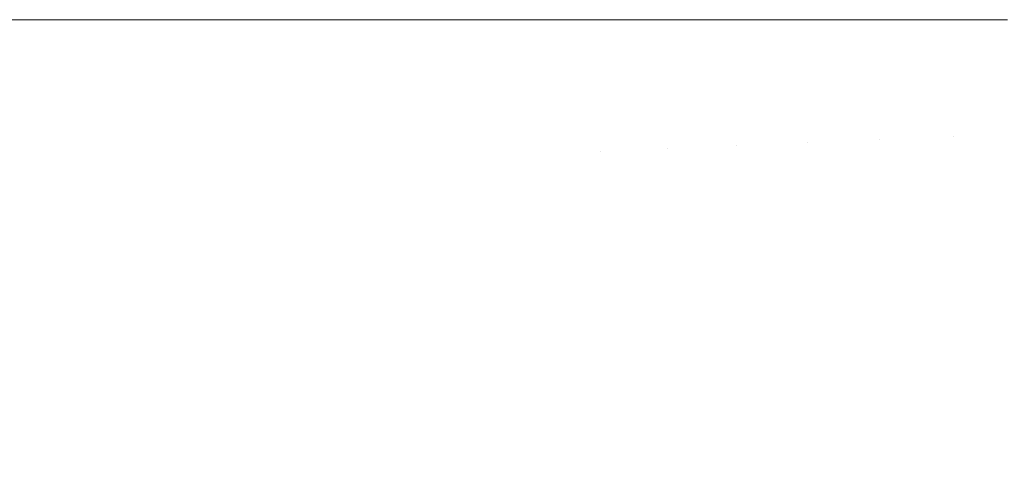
# Model space of a CAD drawing. Header units: centimetres. Extents: x -25.8 to 27.5, y 33.3 to 35.1.
# Tile 136 of 256: x -7.881 to -7.8308, y 33.817 to 33.8401. Entities that reach past the tile are written whole.
import ezdxf

# ---------------------------------------------------------------- set-up
doc = ezdxf.new("R2010")
doc.units = ezdxf.units.CM
doc.header["$LTSCALE"] = 2.54
doc.layers.add('Lucido design-1', color=7, linetype='Continuous')

# ---------------------------------------------------------------- blocks, each defined once
blk = doc.blocks.new('Gruppo-6-1')
at = {"color": 7, "linetype": 'Continuous', "lineweight": 9}
for points in [[(-25.69296, 35.040112, 330.586121), (-25.69296, 33.440112, 330.586121), (27.40704, 33.440112, 330.586121), (27.40704, 35.040112, 330.586121)], [(-25.69296, 35.040112, 306.619358), (-25.69296, 33.440112, 306.619358), (27.40704, 33.440112, 306.619358), (27.40704, 35.040112, 306.619358)]]:
    blk.add_3dface(points, dxfattribs=at)
for points, invisible_edges in [([(-7.882672, 33.840112, 330.130288), (-7.880909, 33.840112, 330.133712), (-7.88074, 33.832135, 330.133712), (-7.882624, 33.832055, 330.130049)], 14), ([(-7.882672, 33.840112, 306.163525), (-7.880909, 33.840112, 306.166949), (-7.88074, 33.832135, 306.166949), (-7.882624, 33.832055, 306.163286)], 14), ([(-7.88074, 33.832135, 330.133712), (-7.880909, 33.840112, 330.133712), (-7.880742, 33.840112, 330.134007)], 9), ([(-7.88074, 33.832135, 306.166949), (-7.880909, 33.840112, 306.166949), (-7.880742, 33.840112, 306.167244)], 9), ([(-7.880742, 33.840112, 330.134007), (-7.878873, 33.840112, 330.137298), (-7.878705, 33.832222, 330.137298), (-7.88074, 33.832135, 330.133712)], 14), ([(-7.880742, 33.840112, 306.167244), (-7.878873, 33.840112, 306.170535), (-7.878705, 33.832222, 306.170535), (-7.88074, 33.832135, 306.166949)], 14), ([(-7.878705, 33.832222, 330.137298), (-7.878873, 33.840112, 330.137298), (-7.878657, 33.840112, 330.137644)], 9), ([(-7.878705, 33.832222, 306.170535), (-7.878873, 33.840112, 306.170535), (-7.878657, 33.840112, 306.170881)], 9), ([(-7.878657, 33.840112, 330.137644), (-7.876688, 33.840112, 330.140799), (-7.876522, 33.832314, 330.140799), (-7.878705, 33.832222, 330.137298)], 14), ([(-7.878657, 33.840112, 306.170881), (-7.876688, 33.840112, 306.174036), (-7.876522, 33.832314, 306.174036), (-7.878705, 33.832222, 306.170535)], 14), ([(-7.876522, 33.832314, 330.140799), (-7.876688, 33.840112, 330.140799), (-7.876418, 33.840112, 330.141194)], 9), ([(-7.876522, 33.832314, 306.174036), (-7.876688, 33.840112, 306.174036), (-7.876418, 33.840112, 306.174431)], 9), ([(-7.876418, 33.840112, 330.141194), (-7.874359, 33.840112, 330.14421), (-7.874195, 33.832413, 330.14421), (-7.876522, 33.832314, 330.140799)], 14), ([(-7.876418, 33.840112, 306.174431), (-7.874359, 33.840112, 306.177447), (-7.874195, 33.832413, 306.177447), (-7.876522, 33.832314, 306.174036)], 14), ([(-7.874195, 33.832413, 330.14421), (-7.874359, 33.840112, 330.14421), (-7.87403, 33.840112, 330.144651)], 9), ([(-7.874195, 33.832413, 306.177447), (-7.874359, 33.840112, 306.177447), (-7.87403, 33.840112, 306.177888)], 9), ([(-7.87403, 33.840112, 330.144651), (-7.871888, 33.840112, 330.147525), (-7.871727, 33.832518, 330.147525), (-7.874195, 33.832413, 330.14421)], 14), ([(-7.87403, 33.840112, 306.177888), (-7.871888, 33.840112, 306.180762), (-7.871727, 33.832518, 306.180762), (-7.874195, 33.832413, 306.177447)], 14), ([(-7.871727, 33.832518, 330.147525), (-7.871888, 33.840112, 330.147525), (-7.871497, 33.840112, 330.148007)], 9), ([(-7.871727, 33.832518, 306.180762), (-7.871888, 33.840112, 306.180762), (-7.871497, 33.840112, 306.181244)], 9), ([(-7.871497, 33.840112, 330.148007), (-7.86928, 33.840112, 330.150737), (-7.869122, 33.832629, 330.150737), (-7.871727, 33.832518, 330.147525)], 14), ([(-7.871497, 33.840112, 306.181244), (-7.86928, 33.840112, 306.183974), (-7.869122, 33.832629, 306.183974), (-7.871727, 33.832518, 306.180762)], 14), ([(-7.869122, 33.832629, 330.150737), (-7.86928, 33.840112, 330.150737), (-7.868821, 33.840112, 330.151257)], 9), ([(-7.869122, 33.832629, 306.183974), (-7.86928, 33.840112, 306.183974), (-7.868821, 33.840112, 306.184494)], 9), ([(-7.868821, 33.840112, 330.151257), (-7.86654, 33.840112, 330.153842), (-7.866383, 33.832745, 330.153842), (-7.869122, 33.832629, 330.150737)], 14), ([(-7.868821, 33.840112, 306.184494), (-7.86654, 33.840112, 306.187079), (-7.866383, 33.832745, 306.187079), (-7.869122, 33.832629, 306.183974)], 14), ([(-7.866383, 33.832745, 330.153842), (-7.86654, 33.840112, 330.153842), (-7.866009, 33.840112, 330.154395)], 9), ([(-7.866383, 33.832745, 306.187079), (-7.86654, 33.840112, 306.187079), (-7.866009, 33.840112, 306.187632)], 9), ([(-7.866009, 33.840112, 330.154395), (-7.863671, 33.840112, 330.156832), (-7.863517, 33.832867, 330.156832), (-7.866383, 33.832745, 330.153842)], 14), ([(-7.866009, 33.840112, 306.187632), (-7.863671, 33.840112, 306.190069), (-7.863517, 33.832867, 306.190069), (-7.866383, 33.832745, 306.187079)], 14), ([(-7.863517, 33.832867, 330.156832), (-7.863671, 33.840112, 330.156832), (-7.863065, 33.840112, 330.157416)], 9), ([(-7.863517, 33.832867, 306.190069), (-7.863671, 33.840112, 306.190069), (-7.863065, 33.840112, 306.190653)], 9), ([(-7.863065, 33.840112, 330.157416), (-7.861133, 33.840112, 330.159282), (-7.860981, 33.832975, 330.159282), (-7.863517, 33.832867, 330.156832)], 14), ([(-7.863065, 33.840112, 306.190653), (-7.861133, 33.840112, 306.192519), (-7.860981, 33.832975, 306.192519), (-7.863517, 33.832867, 306.190069)], 14), ([(-7.860981, 33.832975, 330.159282), (-7.861133, 33.840112, 330.159282), (-7.859987, 33.840112, 330.160306)], 9), ([(-7.860981, 33.832975, 306.192519), (-7.861133, 33.840112, 306.192519), (-7.859987, 33.840112, 306.193543)], 9), ([(-7.859987, 33.840112, 330.160306), (-7.858038, 33.840112, 330.162048), (-7.857889, 33.833106, 330.162048), (-7.860981, 33.832975, 330.159282)], 14), ([(-7.859987, 33.840112, 306.193543), (-7.858038, 33.840112, 306.195285), (-7.857889, 33.833106, 306.195285), (-7.860981, 33.832975, 306.192519)], 14), ([(-7.857889, 33.833106, 330.162048), (-7.858038, 33.840112, 330.162048), (-7.856791, 33.840112, 330.163073)], 9), ([(-7.857889, 33.833106, 306.195285), (-7.858038, 33.840112, 306.195285), (-7.856791, 33.840112, 306.19631)], 9), ([(-7.856791, 33.840112, 330.163073), (-7.854827, 33.840112, 330.164686), (-7.854682, 33.833242, 330.164686), (-7.857889, 33.833106, 330.162048)], 14), ([(-7.856791, 33.840112, 306.19631), (-7.854827, 33.840112, 306.197923), (-7.854682, 33.833242, 306.197923), (-7.857889, 33.833106, 306.195285)], 14), ([(-7.854682, 33.833242, 330.164686), (-7.854827, 33.840112, 330.164686), (-7.853507, 33.840112, 330.165683)], 9), ([(-7.854682, 33.833242, 306.197923), (-7.854827, 33.840112, 306.197923), (-7.853507, 33.840112, 306.19892)], 9), ([(-7.851365, 33.833383, 330.16719), (-7.854682, 33.833242, 330.164686), (-7.853507, 33.840112, 330.165683), (-7.852761, 33.840112, 330.166245)], 11), ([(-7.851365, 33.833383, 306.200427), (-7.854682, 33.833242, 306.197923), (-7.853507, 33.840112, 306.19892), (-7.852761, 33.840112, 306.199482)], 11), ([(-7.852761, 33.840112, 330.166245), (-7.851508, 33.840112, 330.16719), (-7.851365, 33.833383, 330.16719)], 10), ([(-7.852761, 33.840112, 306.199482), (-7.851508, 33.840112, 306.200427), (-7.851365, 33.833383, 306.200427)], 10), ([(-7.847943, 33.833528, 330.169557), (-7.851365, 33.833383, 330.16719), (-7.851508, 33.840112, 330.16719), (-7.849312, 33.840112, 330.168707)], 11), ([(-7.847943, 33.833528, 306.202794), (-7.851365, 33.833383, 306.200427), (-7.851508, 33.840112, 306.200427), (-7.849312, 33.840112, 306.201944)], 11), ([(-7.849312, 33.840112, 330.168707), (-7.848083, 33.840112, 330.169557), (-7.847943, 33.833528, 330.169557)], 10), ([(-7.849312, 33.840112, 306.201944), (-7.848083, 33.840112, 306.202794), (-7.847943, 33.833528, 306.202794)], 10), ([(-7.844424, 33.833678, 330.17178), (-7.847943, 33.833528, 330.169557), (-7.848083, 33.840112, 330.169557), (-7.845758, 33.840112, 330.171024)], 11), ([(-7.844424, 33.833678, 306.205017), (-7.847943, 33.833528, 306.202794), (-7.848083, 33.840112, 306.202794), (-7.845758, 33.840112, 306.204261)], 11), ([(-7.845758, 33.840112, 330.171024), (-7.84456, 33.840112, 330.17178), (-7.844424, 33.833678, 330.17178)], 10), ([(-7.845758, 33.840112, 306.204261), (-7.84456, 33.840112, 306.205017), (-7.844424, 33.833678, 306.205017)], 10), ([(-7.840811, 33.833831, 330.173857), (-7.844424, 33.833678, 330.17178), (-7.84456, 33.840112, 330.17178), (-7.842104, 33.840112, 330.173191)], 11), ([(-7.840811, 33.833831, 306.207094), (-7.844424, 33.833678, 306.205017), (-7.84456, 33.840112, 306.205017), (-7.842104, 33.840112, 306.206428)], 11), ([(-7.842104, 33.840112, 330.173191), (-7.840945, 33.840112, 330.173857), (-7.840811, 33.833831, 330.173857)], 10), ([(-7.842104, 33.840112, 306.206428), (-7.840945, 33.840112, 306.207094), (-7.840811, 33.833831, 306.207094)], 10), ([(-7.837112, 33.833988, 330.175782), (-7.840811, 33.833831, 330.173857), (-7.840945, 33.840112, 330.173857), (-7.838356, 33.840112, 330.175203)], 11), ([(-7.837112, 33.833988, 306.209019), (-7.840811, 33.833831, 306.207094), (-7.840945, 33.840112, 306.207094), (-7.838356, 33.840112, 306.20844)], 11), ([(-7.838356, 33.840112, 330.175203), (-7.837242, 33.840112, 330.175782), (-7.837112, 33.833988, 330.175782)], 10), ([(-7.838356, 33.840112, 306.20844), (-7.837242, 33.840112, 306.209019), (-7.837112, 33.833988, 306.209019)], 10), ([(-7.833332, 33.834149, 330.177554), (-7.837112, 33.833988, 330.175782), (-7.837242, 33.840112, 330.175782), (-7.834521, 33.840112, 330.177056)], 11), ([(-7.833332, 33.834149, 306.210791), (-7.837112, 33.833988, 306.209019), (-7.837242, 33.840112, 306.209019), (-7.834521, 33.840112, 306.210293)], 11), ([(-7.834521, 33.840112, 330.177056), (-7.833459, 33.840112, 330.177554), (-7.833332, 33.834149, 330.177554)], 10), ([(-7.834521, 33.840112, 306.210293), (-7.833459, 33.840112, 306.210791), (-7.833332, 33.834149, 306.210791)], 10), ([(-7.829479, 33.834313, 330.179167), (-7.833332, 33.834149, 330.177554), (-7.833459, 33.840112, 330.177554), (-7.830606, 33.840112, 330.178747)], 11), ([(-7.829479, 33.834313, 306.212403), (-7.833332, 33.834149, 306.210791), (-7.833459, 33.840112, 306.210791), (-7.830606, 33.840112, 306.211984)], 11), ([(-7.840411, 33.827562, 330.173857), (-7.840811, 33.833831, 330.173857), (-7.837112, 33.833988, 330.175782), (-7.836722, 33.827876, 330.175782)], 15), ([(-7.840411, 33.827562, 306.207094), (-7.840811, 33.833831, 306.207094), (-7.837112, 33.833988, 306.209019), (-7.836722, 33.827876, 306.209019)], 15), ([(-7.836722, 33.827876, 330.175782), (-7.837112, 33.833988, 330.175782), (-7.833332, 33.834149, 330.177554), (-7.832953, 33.828197, 330.177554)], 15), ([(-7.836722, 33.827876, 306.209019), (-7.837112, 33.833988, 306.209019), (-7.833332, 33.834149, 306.210791), (-7.832953, 33.828197, 306.210791)], 15), ([(-7.832953, 33.828197, 330.177554), (-7.833332, 33.834149, 330.177554), (-7.829479, 33.834313, 330.179167), (-7.829109, 33.828524, 330.179167)], 15), ([(-7.832953, 33.828197, 306.210791), (-7.833332, 33.834149, 306.210791), (-7.829479, 33.834313, 306.212403), (-7.829109, 33.828524, 306.212403)], 15), ([(-7.850936, 33.826666, 330.16719), (-7.851365, 33.833383, 330.16719), (-7.847943, 33.833528, 330.169557), (-7.847524, 33.826957, 330.169557)], 15), ([(-7.850936, 33.826666, 306.200427), (-7.851365, 33.833383, 306.200427), (-7.847943, 33.833528, 306.202794), (-7.847524, 33.826957, 306.202794)], 15), ([(-7.847524, 33.826957, 330.169557), (-7.847943, 33.833528, 330.169557), (-7.844424, 33.833678, 330.17178), (-7.844014, 33.827255, 330.17178)], 15), ([(-7.847524, 33.826957, 306.202794), (-7.847943, 33.833528, 306.202794), (-7.844424, 33.833678, 306.205017), (-7.844014, 33.827255, 306.205017)], 15), ([(-7.844014, 33.827255, 330.17178), (-7.844424, 33.833678, 330.17178), (-7.840811, 33.833831, 330.173857), (-7.840411, 33.827562, 330.173857)], 15), ([(-7.844014, 33.827255, 306.205017), (-7.844424, 33.833678, 306.205017), (-7.840811, 33.833831, 306.207094), (-7.840411, 33.827562, 306.207094)], 15), ([(-7.863056, 33.825635, 330.156832), (-7.863517, 33.832867, 330.156832), (-7.860981, 33.832975, 330.159282), (-7.860527, 33.82585, 330.159282)], 15), ([(-7.863056, 33.825635, 306.190069), (-7.863517, 33.832867, 306.190069), (-7.860981, 33.832975, 306.192519), (-7.860527, 33.82585, 306.192519)], 15), ([(-7.860527, 33.82585, 330.159282), (-7.860981, 33.832975, 330.159282), (-7.857889, 33.833106, 330.162048), (-7.857443, 33.826112, 330.162048)], 15), ([(-7.860527, 33.82585, 306.192519), (-7.860981, 33.832975, 306.192519), (-7.857889, 33.833106, 306.195285), (-7.857443, 33.826112, 306.195285)], 15), ([(-7.857443, 33.826112, 330.162048), (-7.857889, 33.833106, 330.162048), (-7.854682, 33.833242, 330.164686), (-7.854244, 33.826385, 330.164686)], 15), ([(-7.857443, 33.826112, 306.195285), (-7.857889, 33.833106, 306.195285), (-7.854682, 33.833242, 306.197923), (-7.854244, 33.826385, 306.197923)], 15), ([(-7.854244, 33.826385, 330.164686), (-7.854682, 33.833242, 330.164686), (-7.851365, 33.833383, 330.16719), (-7.850936, 33.826666, 330.16719)], 15), ([(-7.854244, 33.826385, 306.197923), (-7.854682, 33.833242, 306.197923), (-7.851365, 33.833383, 306.200427), (-7.850936, 33.826666, 306.200427)], 15), ([(-7.876026, 33.824531, 330.140799), (-7.876522, 33.832314, 330.140799), (-7.874195, 33.832413, 330.14421), (-7.873705, 33.824728, 330.14421)], 15), ([(-7.876026, 33.824531, 306.174036), (-7.876522, 33.832314, 306.174036), (-7.874195, 33.832413, 306.177447), (-7.873705, 33.824728, 306.177447)], 15), ([(-7.873705, 33.824728, 330.14421), (-7.874195, 33.832413, 330.14421), (-7.871727, 33.832518, 330.147525), (-7.871244, 33.824938, 330.147525)], 15), ([(-7.873705, 33.824728, 306.177447), (-7.874195, 33.832413, 306.177447), (-7.871727, 33.832518, 306.180762), (-7.871244, 33.824938, 306.180762)], 15), ([(-7.871244, 33.824938, 330.147525), (-7.871727, 33.832518, 330.147525), (-7.869122, 33.832629, 330.150737), (-7.868645, 33.825159, 330.150737)], 15), ([(-7.871244, 33.824938, 306.180762), (-7.871727, 33.832518, 306.180762), (-7.869122, 33.832629, 306.183974), (-7.868645, 33.825159, 306.183974)], 15), ([(-7.868645, 33.825159, 330.150737), (-7.869122, 33.832629, 330.150737), (-7.866383, 33.832745, 330.153842), (-7.865914, 33.825391, 330.153842)], 15), ([(-7.868645, 33.825159, 306.183974), (-7.869122, 33.832629, 306.183974), (-7.866383, 33.832745, 306.187079), (-7.865914, 33.825391, 306.187079)], 15), ([(-7.865914, 33.825391, 330.153842), (-7.866383, 33.832745, 330.153842), (-7.863517, 33.832867, 330.156832), (-7.863056, 33.825635, 330.156832)], 15), ([(-7.865914, 33.825391, 306.187079), (-7.866383, 33.832745, 306.187079), (-7.863517, 33.832867, 306.190069), (-7.863056, 33.825635, 306.190069)], 15), ([(-7.882111, 33.824013, 330.130049), (-7.882624, 33.832055, 330.130049), (-7.88074, 33.832135, 330.133712), (-7.880232, 33.824173, 330.133712)], 15), ([(-7.882111, 33.824013, 306.163286), (-7.882624, 33.832055, 306.163286), (-7.88074, 33.832135, 306.166949), (-7.880232, 33.824173, 306.166949)], 15), ([(-7.880232, 33.824173, 330.133712), (-7.88074, 33.832135, 330.133712), (-7.878705, 33.832222, 330.137298), (-7.878203, 33.824346, 330.137298)], 15), ([(-7.880232, 33.824173, 306.166949), (-7.88074, 33.832135, 306.166949), (-7.878705, 33.832222, 306.170535), (-7.878203, 33.824346, 306.170535)], 15), ([(-7.878203, 33.824346, 330.137298), (-7.878705, 33.832222, 330.137298), (-7.876522, 33.832314, 330.140799), (-7.876026, 33.824531, 330.140799)], 15), ([(-7.878203, 33.824346, 306.170535), (-7.878705, 33.832222, 306.170535), (-7.876522, 33.832314, 306.174036), (-7.876026, 33.824531, 306.174036)], 15), ([(-7.832321, 33.822266, 330.177554), (-7.832953, 33.828197, 330.177554), (-7.829109, 33.828524, 330.179167), (-7.828495, 33.822756, 330.179167)], 15), ([(-7.832321, 33.822266, 306.210791), (-7.832953, 33.828197, 306.210791), (-7.829109, 33.828524, 306.212403), (-7.828495, 33.822756, 306.212403)], 15), ([(-7.836073, 33.821786, 330.175782), (-7.836722, 33.827876, 330.175782), (-7.832953, 33.828197, 330.177554), (-7.832321, 33.822266, 330.177554)], 15), ([(-7.836073, 33.821786, 306.209019), (-7.836722, 33.827876, 306.209019), (-7.832953, 33.828197, 306.210791), (-7.832321, 33.822266, 306.210791)], 15), ([(-7.843332, 33.820856, 330.17178), (-7.844014, 33.827255, 330.17178), (-7.840411, 33.827562, 330.173857), (-7.839746, 33.821315, 330.173857)], 15), ([(-7.843332, 33.820856, 306.205017), (-7.844014, 33.827255, 306.205017), (-7.840411, 33.827562, 306.207094), (-7.839746, 33.821315, 306.207094)], 15), ([(-7.839746, 33.821315, 330.173857), (-7.840411, 33.827562, 330.173857), (-7.836722, 33.827876, 330.175782), (-7.836073, 33.821786, 330.175782)], 15), ([(-7.839746, 33.821315, 306.207094), (-7.840411, 33.827562, 306.207094), (-7.836722, 33.827876, 306.209019), (-7.836073, 33.821786, 306.209019)], 15), ([(-7.850223, 33.819974, 330.16719), (-7.850936, 33.826666, 330.16719), (-7.847524, 33.826957, 330.169557), (-7.846827, 33.820409, 330.169557)], 15), ([(-7.850223, 33.819974, 306.200427), (-7.850936, 33.826666, 306.200427), (-7.847524, 33.826957, 306.202794), (-7.846827, 33.820409, 306.202794)], 15), ([(-7.846827, 33.820409, 330.169557), (-7.847524, 33.826957, 330.169557), (-7.844014, 33.827255, 330.17178), (-7.843332, 33.820856, 330.17178)], 15), ([(-7.846827, 33.820409, 306.202794), (-7.847524, 33.826957, 306.202794), (-7.844014, 33.827255, 306.205017), (-7.843332, 33.820856, 306.205017)], 15), ([(-7.856701, 33.819144, 330.162048), (-7.857443, 33.826112, 330.162048), (-7.854244, 33.826385, 330.164686), (-7.853516, 33.819552, 330.164686)], 15), ([(-7.856701, 33.819144, 306.195285), (-7.857443, 33.826112, 306.195285), (-7.854244, 33.826385, 306.197923), (-7.853516, 33.819552, 306.197923)], 15), ([(-7.853516, 33.819552, 330.164686), (-7.854244, 33.826385, 330.164686), (-7.850936, 33.826666, 330.16719), (-7.850223, 33.819974, 330.16719)], 15), ([(-7.853516, 33.819552, 306.197923), (-7.854244, 33.826385, 306.197923), (-7.850936, 33.826666, 306.200427), (-7.850223, 33.819974, 306.200427)], 15), ([(-7.859771, 33.818751, 330.159282), (-7.860527, 33.82585, 330.159282), (-7.857443, 33.826112, 330.162048), (-7.856701, 33.819144, 330.162048)], 15), ([(-7.859771, 33.818751, 306.192519), (-7.860527, 33.82585, 306.192519), (-7.857443, 33.826112, 306.195285), (-7.856701, 33.819144, 306.195285)], 15), ([(-7.867852, 33.817716, 330.150737), (-7.868645, 33.825159, 330.150737), (-7.865914, 33.825391, 330.153842), (-7.865134, 33.818064, 330.153842)], 15), ([(-7.867852, 33.817716, 306.183974), (-7.868645, 33.825159, 306.183974), (-7.865914, 33.825391, 306.187079), (-7.865134, 33.818064, 306.187079)], 15), ([(-7.865134, 33.818064, 330.153842), (-7.865914, 33.825391, 330.153842), (-7.863056, 33.825635, 330.156832), (-7.862288, 33.818429, 330.156832)], 15), ([(-7.865134, 33.818064, 306.187079), (-7.865914, 33.825391, 306.187079), (-7.863056, 33.825635, 306.190069), (-7.862288, 33.818429, 306.190069)], 15), ([(-7.862288, 33.818429, 330.156832), (-7.863056, 33.825635, 330.156832), (-7.860527, 33.82585, 330.159282), (-7.859771, 33.818751, 330.159282)], 15), ([(-7.862288, 33.818429, 306.190069), (-7.863056, 33.825635, 306.190069), (-7.860527, 33.82585, 306.192519), (-7.859771, 33.818751, 306.192519)], 15), ([(-7.872889, 33.817071, 330.14421), (-7.873705, 33.824728, 330.14421), (-7.871244, 33.824938, 330.147525), (-7.870439, 33.817385, 330.147525)], 15), ([(-7.872889, 33.817071, 306.177447), (-7.873705, 33.824728, 306.177447), (-7.871244, 33.824938, 306.180762), (-7.870439, 33.817385, 306.180762)], 15), ([(-7.870439, 33.817385, 330.147525), (-7.871244, 33.824938, 330.147525), (-7.868645, 33.825159, 330.150737), (-7.867852, 33.817716, 330.150737)], 15), ([(-7.870439, 33.817385, 306.180762), (-7.871244, 33.824938, 306.180762), (-7.868645, 33.825159, 306.183974), (-7.867852, 33.817716, 306.183974)], 15), ([(-7.877367, 33.816498, 330.137298), (-7.878203, 33.824346, 330.137298), (-7.876026, 33.824531, 330.140799), (-7.8752, 33.816775, 330.140799)], 15), ([(-7.877367, 33.816498, 306.170535), (-7.878203, 33.824346, 306.170535), (-7.876026, 33.824531, 306.174036), (-7.8752, 33.816775, 306.174036)], 15), ([(-7.8752, 33.816775, 330.140799), (-7.876026, 33.824531, 330.140799), (-7.873705, 33.824728, 330.14421), (-7.872889, 33.817071, 330.14421)], 15), ([(-7.8752, 33.816775, 306.174036), (-7.876026, 33.824531, 306.174036), (-7.873705, 33.824728, 306.177447), (-7.872889, 33.817071, 306.177447)], 15), ([(-7.881258, 33.816, 330.130049), (-7.882111, 33.824013, 330.130049), (-7.880232, 33.824173, 330.133712), (-7.879387, 33.816239, 330.133712)], 15), ([(-7.881258, 33.816, 306.163286), (-7.882111, 33.824013, 306.163286), (-7.880232, 33.824173, 306.166949), (-7.879387, 33.816239, 306.166949)], 15), ([(-7.879387, 33.816239, 330.133712), (-7.880232, 33.824173, 330.133712), (-7.878203, 33.824346, 330.137298), (-7.877367, 33.816498, 330.137298)], 15), ([(-7.879387, 33.816239, 306.166949), (-7.880232, 33.824173, 306.166949), (-7.878203, 33.824346, 306.170535), (-7.877367, 33.816498, 306.170535)], 15), ([(-7.831438, 33.816368, 330.177554), (-7.832321, 33.822266, 330.177554), (-7.828495, 33.822756, 330.179167), (-7.827636, 33.817019, 330.179167)], 15), ([(-7.831438, 33.816368, 306.210791), (-7.832321, 33.822266, 306.210791), (-7.828495, 33.822756, 306.212403), (-7.827636, 33.817019, 306.212403)], 15), ([(-7.835167, 33.815728, 330.175782), (-7.836073, 33.821786, 330.175782), (-7.832321, 33.822266, 330.177554), (-7.831438, 33.816368, 330.177554)], 15), ([(-7.835167, 33.815728, 306.209019), (-7.836073, 33.821786, 306.209019), (-7.832321, 33.822266, 306.210791), (-7.831438, 33.816368, 306.210791)], 15), ([(-7.838816, 33.815102, 330.173857), (-7.839746, 33.821315, 330.173857), (-7.836073, 33.821786, 330.175782), (-7.835167, 33.815728, 330.175782)], 15), ([(-7.838816, 33.815102, 306.207094), (-7.839746, 33.821315, 306.207094), (-7.836073, 33.821786, 306.209019), (-7.835167, 33.815728, 306.209019)], 15), ([(-7.845852, 33.813896, 330.169557), (-7.846827, 33.820409, 330.169557), (-7.843332, 33.820856, 330.17178), (-7.84238, 33.814491, 330.17178)], 15), ([(-7.845852, 33.813896, 306.202794), (-7.846827, 33.820409, 306.202794), (-7.843332, 33.820856, 306.205017), (-7.84238, 33.814491, 306.205017)], 15), ([(-7.84238, 33.814491, 330.17178), (-7.843332, 33.820856, 330.17178), (-7.839746, 33.821315, 330.173857), (-7.838816, 33.815102, 330.173857)], 15), ([(-7.84238, 33.814491, 306.205017), (-7.843332, 33.820856, 306.205017), (-7.839746, 33.821315, 306.207094), (-7.838816, 33.815102, 306.207094)], 15), ([(-7.849227, 33.813317, 330.16719), (-7.850223, 33.819974, 330.16719), (-7.846827, 33.820409, 330.169557), (-7.845852, 33.813896, 330.169557)], 15), ([(-7.849227, 33.813317, 306.200427), (-7.850223, 33.819974, 306.200427), (-7.846827, 33.820409, 306.202794), (-7.845852, 33.813896, 306.202794)], 15), ([(-7.852499, 33.812756, 330.164686), (-7.853516, 33.819552, 330.164686), (-7.850223, 33.819974, 330.16719), (-7.849227, 33.813317, 330.16719)], 15), ([(-7.852499, 33.812756, 306.197923), (-7.853516, 33.819552, 306.197923), (-7.850223, 33.819974, 306.200427), (-7.849227, 33.813317, 306.200427)], 15), ([(-7.855663, 33.812214, 330.162048), (-7.856701, 33.819144, 330.162048), (-7.853516, 33.819552, 330.164686), (-7.852499, 33.812756, 330.164686)], 15), ([(-7.855663, 33.812214, 306.195285), (-7.856701, 33.819144, 306.195285), (-7.853516, 33.819552, 306.197923), (-7.852499, 33.812756, 306.197923)], 15), ([(-7.858714, 33.811691, 330.159282), (-7.859771, 33.818751, 330.159282), (-7.856701, 33.819144, 330.162048), (-7.855663, 33.812214, 330.162048)], 15), ([(-7.858714, 33.811691, 306.192519), (-7.859771, 33.818751, 306.192519), (-7.856701, 33.819144, 306.195285), (-7.855663, 33.812214, 306.195285)], 15), ([(-7.864043, 33.810777, 330.153842), (-7.865134, 33.818064, 330.153842), (-7.862288, 33.818429, 330.156832), (-7.861215, 33.811262, 330.156832)], 15), ([(-7.864043, 33.810777, 306.187079), (-7.865134, 33.818064, 306.187079), (-7.862288, 33.818429, 306.190069), (-7.861215, 33.811262, 306.190069)], 15), ([(-7.861215, 33.811262, 330.156832), (-7.862288, 33.818429, 330.156832), (-7.859771, 33.818751, 330.159282), (-7.858714, 33.811691, 330.159282)], 15), ([(-7.861215, 33.811262, 306.190069), (-7.862288, 33.818429, 306.190069), (-7.859771, 33.818751, 306.192519), (-7.858714, 33.811691, 306.192519)], 15), ([(-7.866744, 33.810314, 330.150737), (-7.867852, 33.817716, 330.150737), (-7.865134, 33.818064, 330.153842), (-7.864043, 33.810777, 330.153842)], 15), ([(-7.866744, 33.810314, 306.183974), (-7.867852, 33.817716, 306.183974), (-7.865134, 33.818064, 306.187079), (-7.864043, 33.810777, 306.187079)], 15), ([(-7.871749, 33.809455, 330.14421), (-7.872889, 33.817071, 330.14421), (-7.870439, 33.817385, 330.147525), (-7.869314, 33.809873, 330.147525)], 15), ([(-7.871749, 33.809455, 306.177447), (-7.872889, 33.817071, 306.177447), (-7.870439, 33.817385, 306.180762), (-7.869314, 33.809873, 306.180762)], 15), ([(-7.869314, 33.809873, 330.147525), (-7.870439, 33.817385, 330.147525), (-7.867852, 33.817716, 330.150737), (-7.866744, 33.810314, 330.150737)], 15), ([(-7.869314, 33.809873, 306.180762), (-7.870439, 33.817385, 306.180762), (-7.867852, 33.817716, 306.183974), (-7.866744, 33.810314, 306.183974)], 15), ([(-7.874045, 33.809062, 330.140799), (-7.8752, 33.816775, 330.140799), (-7.872889, 33.817071, 330.14421), (-7.871749, 33.809455, 330.14421)], 15), ([(-7.874045, 33.809062, 306.174036), (-7.8752, 33.816775, 306.174036), (-7.872889, 33.817071, 306.177447), (-7.871749, 33.809455, 306.177447)], 15)]:
    blk.add_3dface(points, dxfattribs=dict(at, invisible_edges=invisible_edges))

msp = doc.modelspace()

# ---------------------------------------------------------------- block references
at = {"layer": 'Lucido design-1', "color": 7}
msp.add_blockref('Gruppo-6-1', (0, 0), dxfattribs=at)

doc.saveas('drawing.dxf')
